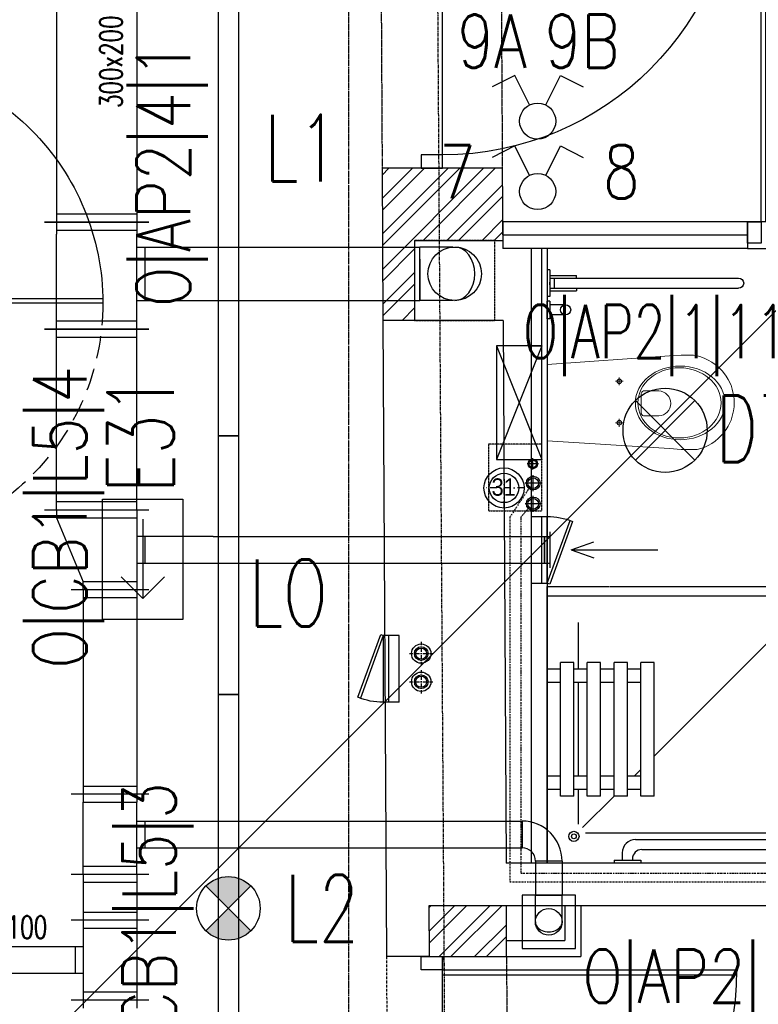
# Model space of a CAD drawing. Header units: inches. Extents: x -281236 to -70395, y 38777 to 102341.
# Tile 109 of 244: x -139138 to -138861, y 49375 to 49743. Entities that reach past the tile are written whole.
import ezdxf
from ezdxf.enums import TextEntityAlignment as Align

# ---------------------------------------------------------------- set-up
doc = ezdxf.new("R2010")
doc.units = ezdxf.units.IN
doc.header["$MEASUREMENT"] = 0
for name, pattern in [('00-inst$0$DASHDOT', [1, 0.5, -0.25, 0, -0.25]), ('CENTER', [2, 1.25, -0.25, 0.25, -0.25]), ('DASHDOT', [1, 0.5, -0.25, 0, -0.25]), ('DASHED', [0.75, 0.5, -0.25]), ('DASHED2', [0.375, 0.25, -0.125]), ('DIVIDE', [31.75, 12.7, -6.35, 0, -6.35, 0, -6.35])]:
    doc.linetypes.add(name, pattern=pattern)
doc.layers.get('0').update_dxf_attribs({"color": 101})
for name, color, linetype in [('Drz---drzwi', 5, 'Continuous'), ('E-90', 6, 'Continuous'), ('E35', 6, 'Continuous'), ('E50', 3, 'Continuous'), ('Ins-kan', 54, 'Continuous'), ('Ins-went', 141, 'Continuous'), ('Ins-went-opis', 141, 'Continuous'), ('Ins-wod', 152, 'Continuous'), ('Mco-piony', 10, 'Continuous'), ('Mw-cr-rury', 160, 'DIVIDE'), ('Mw-wc-rury', 160, 'DASHDOT'), ('Os-osie glowne', 8, 'CENTER'), ('piony_K_nr', 240, 'Continuous'), ('Sc-cegla pelna', 32, 'Continuous'), ('Sc-cegla pelna-hatch', 8, 'Continuous'), ('Sc-gazobeton', 45, 'Continuous'), ('Sc-gk', 120, 'Continuous'), ('Sc-gk-hatch', 8, 'Continuous'), ('Sc-nad', 5, 'DASHED2'), ('Sc-nadproza kon', 5, 'DASHED2'), ('stelaż_wc', 64, 'Continuous'), ('Suf-widok', 8, 'Continuous'), ('W-otwor-strop', 126, 'Continuous'), ('Wyp-meble', 155, 'Continuous'), ('Wyp-sanitar', 131, 'Continuous')]:
    doc.layers.add(name, color=color, linetype=linetype)
doc.styles.add('ROMANS', font='romans', dxfattribs={"width": 0.85})
doc.styles.add('tab-bud$0$ROMANS', font='romans', dxfattribs={"width": 0.7})
doc.styles.add('TYTUL2', font='ARIAL.TTF')
doc.linetypes.add('BATTING', pattern='A,0.0001,-0.1,[134,ltypeshp.shx,S=0.1,R=0,X=-0.1,Y=0],-0.2,[134,ltypeshp.shx,S=0.1,R=180,X=0.1,Y=0],-0.1', length=0.4001)
pattern_1 = [(45, (0, 0), (-6.629126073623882, 6.629126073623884), []), (45, (4.419417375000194, 0), (-6.629126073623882, 6.629126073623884), [])]

# ---------------------------------------------------------------- blocks, each defined once
blk = doc.blocks.new('kier')
at = {"layer": 'E35', "ltscale": 0.2}
for p, q in [((7.812901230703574, 14.99999999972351), (15.92769662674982, 23.11479539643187)), ((37.59934677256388, 15.00000000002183), (7.812901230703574, 14.99999999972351)), ((7.812901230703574, 14.99999999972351), (15.9276966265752, 6.885204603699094))]:
    blk.add_line(p, q, dxfattribs=at)
blk.add_lwpolyline([(2.328306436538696e-10, 29.99999999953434), (45.00000000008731, 30.00000000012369), (45.0000000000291, 5.893525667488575e-10), (0, 0)], close=True, dxfattribs=at)
blk = doc.blocks.new('_DRZWI_W120')
at = {"ltscale": 25}
for p, q in [((44517.38436788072, 20745.06587448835), (44517.38436788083, 20635.06587448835)), ((44504.38436788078, 20690.06587448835), (44558.38436788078, 20690.06587448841))]:
    blk.add_line(p, q, dxfattribs=at)
at = {"ltscale": 7}
for p, q in [((44517.38436788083, 20635.06587448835), (44407.38436788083, 20635.06587448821)), ((44517.38436788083, 20637.06587448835), (44407.40255120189, 20637.06587448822))]:
    blk.add_line(p, q, dxfattribs=at)
at = {"ltscale": 25}
for points in [[(44525.38436788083, 20750.06587448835), (44517.38436788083, 20750.06587448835), (44517.38436788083, 20745.06587448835), (44525.38436788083, 20745.06587448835)], [(44525.38436788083, 20630.06587448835), (44517.38436788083, 20630.06587448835), (44517.38436788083, 20635.06587448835), (44525.38436788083, 20635.06587448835)]]:
    blk.add_lwpolyline(points, close=True, dxfattribs=at)
blk.add_arc((44517.38436788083, 20635.06587448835), 110, 90.00000000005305, 180.0000000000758, dxfattribs=at)
at = {"linetype": 'DASHED', "ltscale": 20}
blk.add_arc((44517.38436788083, 20635.06587448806), 110, 180, 269.999999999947, dxfattribs=at)
blk = doc.blocks.new('_GJKHGJ')
at = {"ltscale": 25}
for p, q in [((-8, -5), (-8, 0)), ((-8, 0), (-8, -5)), ((0, 0), (-8, 0)), ((0, -5), (0, 0)), ((0, -5), (0, 0)), ((-8, -115), (-7.999999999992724, -4.999999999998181)), ((-8, -5), (0, -5)), ((-19.69999999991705, -60), (28.89999999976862, -60)), ((-8, -115), (0, -115)), ((-8, -120), (-8, -115)), ((0, -115), (0, -120)), ((0, -115), (0, -120)), ((0, -120), (-8, -120))]:
    blk.add_line(p, q, dxfattribs=at)
at = {"ltscale": 7}
for p, q in [((-8, -5), (-118, -4.999999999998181)), ((-8, -6.799999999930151), (-117.985271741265, -6.799999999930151))]:
    blk.add_line(p, q, dxfattribs=at)
blk.add_arc((-8, -5), 110, 180, 270)
blk = doc.blocks.new('_0630_BRODZIK_NIEPELNOSPRAWNI')
for p, q in [((27.5145487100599, -5), (27.5145487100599, 0)), ((32.5145487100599, -5), (32.5145487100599, 0)), ((67.5145487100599, -5.000000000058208), (67.5145487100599, -5.820766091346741e-11)), ((72.5145487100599, -5.000000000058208), (72.5145487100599, -5.820766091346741e-11)), ((25.0145487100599, -10), (25.0145487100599, -5)), ((25.0145487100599, -5), (75.0145487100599, -5)), ((75.0145487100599, -10), (75.0145487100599, -5)), ((25.0145487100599, -10), (75.0145487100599, -10)), ((27.5145487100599, -15), (27.5145487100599, -10)), ((32.5145487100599, -15), (32.5145487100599, -10)), ((67.5145487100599, -15.00000000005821), (67.5145487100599, -10.00000000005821)), ((72.5145487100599, -15.00000000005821), (72.5145487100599, -10.00000000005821)), ((11.24549740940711, -86.65147187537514), (11.24549740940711, -14.30211374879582)), ((25.0145487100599, -25.01347514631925), (13.26359198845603, -13.26302274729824)), ((27.5145487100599, -11.55817966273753), (14.61417230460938, -11.55817966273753)), ((67.5145487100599, -11.55817966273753), (32.5145487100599, -11.55817966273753)), ((90.02909742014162, -11.55817966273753), (72.5145487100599, -11.55817966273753)), ((25.0145487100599, -20), (25.0145487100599, -15)), ((25.0145487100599, -15), (75.0145487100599, -15)), ((75.0145487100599, -20), (75.0145487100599, -15)), ((25.0145487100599, -20), (75.0145487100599, -20)), ((27.5145487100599, -25), (27.5145487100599, -20)), ((32.5145487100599, -25), (32.5145487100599, -20)), ((67.5145487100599, -25.00000000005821), (67.5145487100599, -20.00000000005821)), ((72.5145487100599, -25.00000000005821), (72.5145487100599, -20.00000000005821)), ((1.049999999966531, -25), (0.04999999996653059, -25)), ((1.049999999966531, -25), (1.049999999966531, -35)), ((25.0145487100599, -30), (25.0145487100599, -25)), ((25.0145487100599, -25), (75.0145487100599, -25)), ((75.0145487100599, -30), (75.0145487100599, -25)), ((3.849999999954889, -28.10000000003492), (1.049999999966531, -28.10000000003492)), ((1.549999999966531, -31.90000000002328), (1.049999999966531, -31.90000000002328)), ((8.849999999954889, -33.10000000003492), (8.849999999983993, -86.90000000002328)), ((25.0145487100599, -30), (75.0145487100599, -30)), ((27.5145487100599, -35), (27.5145487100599, -30)), ((32.50521209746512, -35), (32.50521209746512, -30)), ((32.5145487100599, -32.51315326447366), (32.50521209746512, -32.50381705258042)), ((32.5145487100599, -35), (32.5145487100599, -30)), ((35.00150217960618, -35), (32.5145487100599, -32.51315326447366)), ((67.5145487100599, -35.00000000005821), (67.5145487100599, -30.00000000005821)), ((72.5145487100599, -35.00000000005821), (72.5145487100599, -30.00000000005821)), ((1.049999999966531, -35), (0.04999999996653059, -35)), ((5.049999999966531, -35.40000000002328), (5.049999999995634, -84.60000000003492)), ((25.0145487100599, -40), (25.0145487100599, -35)), ((25.0145487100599, -35), (75.0145487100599, -35)), ((75.0145487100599, -40), (75.0145487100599, -35)), ((25.0145487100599, -40), (75.0145487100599, -40)), ((90.02909742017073, -90.02523358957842), (40.00171677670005, -40)), ((1.049999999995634, -85.00000000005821), (0.04999999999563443, -85.00000000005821)), ((1.049999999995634, -85.00000000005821), (1.049999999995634, -95.00000000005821)), ((1.049999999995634, -88.10000000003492), (6.949999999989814, -88.07500000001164)), ((1.549999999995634, -88.10000000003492), (1.049999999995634, -88.10000000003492)), ((1.049999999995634, -91.90000000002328), (6.949999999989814, -91.92500000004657)), ((3.849999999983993, -91.90000000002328), (1.049999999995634, -91.90000000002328))]:
    blk.add_line(p, q)
blk.add_lwpolyline([(0, 0), (100.0000000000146, 0), (100.0000000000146, -100), (0, -100)], close=True)
at = {"linetype": 'DASHED', "ltscale": 0.5}
blk.add_lwpolyline([(103.5000000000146, 0), (103.5000000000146, -103.5), (0, -103.5)], dxfattribs=at)
for points in [[(100.0000000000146, 0), (103.5000000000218, 0)], [(1.049999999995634, -95.00000000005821), (0.0458230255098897, -95.00048435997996)], [(0, -100), (0, -103.5)]]:
    blk.add_lwpolyline(points)
at = {"const_width": 0.35}
blk.add_lwpolyline([(6.949999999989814, -88.07500000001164, 1), (6.949999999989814, -91.92500000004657, 1)], format="xyb", close=True, dxfattribs=at)
for radius in [1.900505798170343, 0.900505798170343]:
    blk.add_circle((9.999999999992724, -10.0000000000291), radius)
for centre, radius, start, end in [((3.849999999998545, -33.10000000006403), 5, 0, 90), ((1.550000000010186, -35.40000000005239), 3.5, 0, 90), ((1.549999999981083, -84.60000000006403), 3.5, 270, 0), ((3.849999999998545, -86.90000000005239), 5, 270, 0)]:
    blk.add_arc(centre, radius, start, end)
blk = doc.blocks.new('_0630_WC_NIEPEŁNOSPRAWNY')
at = {"lineweight": 0}
for p, q in [((-14.26044946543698, 0), (-17.49471912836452, -45.69999999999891)), ((-14.26044946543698, 0), (14.26044946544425, 0)), ((14.26044946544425, 0), (17.1525273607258, -45.70464459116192)), ((-8.009799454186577, -26.98395776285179), (-8.009799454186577, -25.53926559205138)), ((7.490200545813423, -26.98395776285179), (7.490200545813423, -25.53926559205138)), ((-8.009799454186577, -26.98395776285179), (-9.420152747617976, -26.98395776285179)), ((-8.009799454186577, -26.98395776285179), (-6.526574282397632, -26.98395776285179)), ((-8.009799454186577, -26.98395776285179), (-8.009799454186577, -28.40553939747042)), ((7.490200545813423, -26.98395776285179), (6.079847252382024, -26.98395776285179)), ((7.490200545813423, -26.98395776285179), (8.973425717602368, -26.98395776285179)), ((7.490200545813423, -26.98395776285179), (7.490200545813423, -28.40553939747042)), ((-4.440070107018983, -36.51248908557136), (-4.440070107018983, -41.76659104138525)), ((-3.49908735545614, -35.21439024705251), (4.000928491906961, -35.21439024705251)), ((4.941911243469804, -36.51248908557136), (4.941911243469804, -41.76659104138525)), ((-17.49471912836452, -45.69999999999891), (-17.82067442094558, -50.14040847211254)), ((17.1525273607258, -45.70464459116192), (17.52067442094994, -50.14040847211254)), ((-17.82067442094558, -50.14040847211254), (-17.76542065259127, -54.69174354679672)), ((17.52067442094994, -50.14040847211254), (17.46542065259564, -54.69174354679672)), ((-17.76542065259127, -54.69174354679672), (-17.50824460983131, -56.08355764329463)), ((17.46542065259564, -54.69174354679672), (17.50824460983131, -56.08355764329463)), ((-17.50824460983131, -56.08355764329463), (-17.11556934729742, -57.5270070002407)), ((-17.11556934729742, -57.5270070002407), (-16.60128430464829, -58.93290689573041)), ((-16.60128430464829, -58.93290689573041), (-15.96901805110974, -60.29133791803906)), ((16.60128430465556, -58.93290689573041), (15.96901805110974, -60.29133791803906)), ((17.1155693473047, -57.5270070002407), (16.60128430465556, -58.93290689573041)), ((17.50824460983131, -56.08355764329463), (17.1155693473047, -57.5270070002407)), ((-15.96901805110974, -60.29133791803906), (-15.22323157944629, -61.59271557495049)), ((-15.22323157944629, -61.59271557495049), (-14.36918683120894, -62.82785791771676)), ((15.22323157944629, -61.59271557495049), (14.36918683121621, -62.82785791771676)), ((15.96901805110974, -60.29133791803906), (15.22323157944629, -61.59271557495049)), ((-14.36918683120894, -62.82785791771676), (-13.41290957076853, -63.98805032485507)), ((-13.41290957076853, -63.98805032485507), (-11.77135984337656, -65.59644362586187)), ((-11.77135984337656, -65.59644362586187), (-10.00146959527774, -66.94005631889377)), ((11.77135984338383, -65.59644362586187), (10.00146959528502, -66.94005631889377)), ((13.41290957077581, -63.98805032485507), (11.77135984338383, -65.59644362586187)), ((14.36918683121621, -62.82785791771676), (13.41290957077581, -63.98805032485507)), ((-10.00146959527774, -66.94005631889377), (-8.710203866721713, -67.72472016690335)), ((-8.710203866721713, -67.72472016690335), (-6.538240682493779, -68.77378328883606)), ((-6.538240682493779, -68.77378328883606), (-5.069820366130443, -69.2455219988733)), ((-5.069820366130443, -69.2455219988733), (-3.019381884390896, -69.72479742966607)), ((-3.019381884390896, -69.72479742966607), (-1.515462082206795, -69.92252014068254)), ((-1.515462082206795, -69.92252014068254), (0, -69.99537917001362)), ((1.515462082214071, -69.92252014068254), (0, -69.99537917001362)), ((3.019381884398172, -69.72479742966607), (1.515462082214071, -69.92252014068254)), ((5.069820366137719, -69.2455219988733), (3.019381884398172, -69.72479742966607)), ((6.538240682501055, -68.77378328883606), (5.069820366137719, -69.2455219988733)), ((8.710203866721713, -67.72472016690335), (6.538240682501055, -68.77378328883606)), ((10.00146959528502, -66.94005631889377), (8.710203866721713, -67.72472016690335))]:
    blk.add_line(p, q, dxfattribs=at)
for centre, radius, start, end in [((-3.244368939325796, -36.38913916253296), 1.202046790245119, 102.2339496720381, 185.8898644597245), ((3.746210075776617, -36.38913916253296), 1.20204679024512, 354.1101355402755, 77.7660503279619), ((0.2509205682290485, -41.5369819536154), 4.696606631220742, 182.8022099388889, 357.197790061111)]:
    blk.add_arc(centre, radius, start, end, dxfattribs=at)
for centre, major_axis, ratio, start_param in [((-8.009799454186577, -26.98395776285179), (0.5985531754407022, 0.5985531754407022), 0.999999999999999, 5.497787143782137), ((7.490200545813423, -26.98395776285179), (0.598553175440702, 0.5985531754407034), 0.9999999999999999, 5.497787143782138)]:
    blk.add_ellipse(centre, major_axis=major_axis, ratio=ratio, start_param=start_param, end_param=11.78097245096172, dxfattribs=at)
for centre, major_axis, ratio in [((0.05375849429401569, -49.75009780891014), (0, -16.75), 0.8235294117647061), ((0.05375849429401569, -49.50009780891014), (0, -15.54479430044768), 0.845174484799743)]:
    blk.add_ellipse(centre, major_axis=major_axis, ratio=ratio, dxfattribs=at)
blk = doc.blocks.new('_0630_BARIERKA_NIEPEŁNOSPRAWNY')
for p, q in [((0, 13.30230256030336), (0, 6.697697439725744)), ((1, 13.30230256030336), (0, 13.30230256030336)), ((1, 6.69769743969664), (1, 13.30230256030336)), ((1, 8.065471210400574), (1, 11.86547121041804)), ((6.900000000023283, 11.86547121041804), (1, 11.86547121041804)), ((6.900000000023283, 8.065471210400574), (1, 8.065471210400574)), ((1, 6.69769743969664), (0, 6.697697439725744)), ((0, -5), (0, 5)), ((1, -5), (1, 5)), ((0.9952869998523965, 2.900000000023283), (10.9952869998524, 2.900000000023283)), ((0.9952869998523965, 1.907713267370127), (71.63479023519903, 1.907713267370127)), ((0.9952869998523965, 0.6000000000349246), (0.9952869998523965, -0.3999999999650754)), ((2.744808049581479, 1.900000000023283), (2.744808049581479, -1.899999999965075)), ((10.9952869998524, 1.900000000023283), (10.9952869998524, 2.900000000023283)), ((0.9952869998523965, -1.892286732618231), (71.63479023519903, -1.892286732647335)), ((0.9952869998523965, -1.899999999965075), (10.9952869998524, -1.899999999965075)), ((0.9952869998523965, -2.899999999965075), (10.9952869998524, -2.899999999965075)), ((10.9952869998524, -1.899999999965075), (10.9952869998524, -2.899999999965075))]:
    blk.add_line(p, q)
for points in [[(1, 5), (0, 5)], [(1, -5), (0, -5)]]:
    blk.add_lwpolyline(points)
for centre, radius, start, end in [((6.900000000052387, 9.965471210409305), 1.9, 90, 270), ((6.900000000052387, 9.965471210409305), 1.9, 90, 270), ((6.900000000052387, 9.965471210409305), 1.9, 270, 90), ((71.63479023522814, 0.007713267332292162), 1.900000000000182, 270, 90)]:
    blk.add_arc(centre, radius, start, end)
blk = doc.blocks.new('_0630_DRZWI_100')
at = {"ltscale": 25}
for p, q in [((-4, -5), (-4, 0)), ((-4, 0), (-4, -5)), ((4, 0), (-4, 0)), ((4, -5), (4, 0)), ((4, -5), (4, 0)), ((-4, -105), (-4, -5)), ((-4, -5), (4, -5)), ((-15.69999999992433, -55), (32.89999999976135, -55)), ((-4, -105), (4, -105)), ((-4, -110), (-4, -105)), ((4, -105), (4, -110)), ((4, -105), (4, -110)), ((4, -110), (-4, -110))]:
    blk.add_line(p, q, dxfattribs=at)
at = {"ltscale": 7}
for p, q in [((-4, -5), (-104, -4.999999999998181)), ((-4, -6.799999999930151), (-103.9837986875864, -6.799999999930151))]:
    blk.add_line(p, q, dxfattribs=at)
blk.add_arc((-4, -5), 100, 180, 270)
blk = doc.blocks.new('pco')
at = {"layer": 'Mco-piony', "color": 9, "linetype": 'DASHDOT', "ltscale": 3}
for p, q in [((-2604.832822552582, -19.79275673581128), (-2604.832822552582, -8.89275673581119)), ((-2599.382822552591, -14.34276699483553), (-2610.282822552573, -14.34276699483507))]:
    blk.add_line(p, q, dxfattribs=at)
at = {"layer": 'Mco-piony', "color": 9}
blk.add_circle((-2604.832822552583, -14.34275673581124), 4.529712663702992, dxfattribs=at)
at = {"layer": 'Mco-piony'}
blk.add_circle((-2604.832822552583, -14.34275673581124), 3.2, dxfattribs=at)
at = {"layer": 'Mco-piony', "color": 8}
blk.add_circle((-2604.832822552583, -14.34275673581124), 2.6, dxfattribs=at)
blk = doc.blocks.new('rewizja')
at = {"layer": 'Wyp-meble'}
for p, q in [((-25.0000000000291, 5.999999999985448), (-25, -2.91038304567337e-11)), ((-25.0000000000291, 6), (-5.820766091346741e-11, 6)), ((-25, 3.999999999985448), (-25, 1.999999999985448)), ((-2.91038304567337e-11, 5.999999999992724), (0, 0)), ((0, 1.999999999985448), (-25, 1.999999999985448)), ((0, -1.455191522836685e-11), (-25, -1.455191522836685e-11))]:
    blk.add_line(p, q, dxfattribs=at)
blk.add_lwpolyline([(-23.15029537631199, -9.490196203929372), (0.3420201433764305, -0.9396926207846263), (0, 0), (-23.49231551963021, -8.550503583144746)], close=True, dxfattribs=at)
blk.add_arc((-2.91038304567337e-11, -1.455191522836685e-11), 25, 180, 202.2924427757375, dxfattribs=at)
blk = doc.blocks.new('_gslkflhklgj')
at = {"linetype": '00-inst$0$DASHDOT', "ltscale": 5}
for p, q in [((2.764863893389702e-10, -7.499999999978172), (-2.983142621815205e-10, 7.500000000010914)), ((7.499999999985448, 3.074092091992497e-10), (-7.500000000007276, -2.801243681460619e-10))]:
    blk.add_line(p, q, dxfattribs=at)
for centre, radius in [((-1.455191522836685e-11, 1.637090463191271e-11), 7.5), ((0, 0), 5.5)]:
    blk.add_circle(centre, radius)
blk = doc.blocks.new('pion_woda')
at = {"layer": 'Ins-wod'}
for p, q in [((3, 0), (-3, 0)), ((0, 3), (0, -3))]:
    blk.add_line(p, q, dxfattribs=at)
for centre, radius in [((0, 0.02268880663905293), 2.550088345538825), ((0, 0), 2)]:
    blk.add_circle(centre, radius, dxfattribs=at)
blk = doc.blocks.new('pion_mały')
at = {"layer": 'Ins-wod'}
for p, q in [((0, 2.084117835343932), (0, -2.115882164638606)), ((2.100000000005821, -0.01588216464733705), (-2.099999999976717, -0.01588216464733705))]:
    blk.add_line(p, q, dxfattribs=at)
for centre, radius in [((0, 0), 1.785061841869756), ((0, -0.01588216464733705), 1.399999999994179)]:
    blk.add_circle(centre, radius, dxfattribs=at)
blk = doc.blocks.new('WW_piony')
for name, p in [('pion_mały', (0, 0)), ('pion_woda', (7.182069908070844, 0.1177387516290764)), ('pion_woda', (14.9266008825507, 0.1457221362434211))]:
    blk.add_blockref(name, p)
blk = doc.blocks.new('0630_STRZAŁKA')
at = {"ltscale": 0.5}
for points in [[(0, 2.091837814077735e-11), (-3.029876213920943, -8.560130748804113)], [(0, 2.091837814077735e-11), (-7.275957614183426e-12, -32.43254493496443)], [(-7.275957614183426e-12, 2.091837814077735e-11), (3.029876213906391, -8.560130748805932)]]:
    blk.add_lwpolyline(points, dxfattribs=at)

msp = doc.modelspace()

# ---------------------------------------------------------------- hatches: boundary and pattern name
at = {"layer": 'E35'}
h = msp.add_hatch(color=256, dxfattribs=at)
edge = h.paths.add_edge_path()
edge.add_arc((-139059.4257427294, 49410.74410011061), 11.87999999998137, 224.999999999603, 314.9999999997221)
edge.add_line((-139051.0253141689, 49402.34367155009), (-139059.4257427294, 49410.74410011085))
edge.add_line((-139059.4257427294, 49410.74410011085), (-139067.8261712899, 49402.34367155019))
edge = h.paths.add_edge_path()
edge.add_arc((-139059.4257427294, 49410.7441001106), 11.87999999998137, 45.00000000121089, 134.999999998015)
edge.add_line((-139067.8261712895, 49419.14452867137), (-139059.4257427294, 49410.74410011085))
edge.add_line((-139059.4257427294, 49410.74410011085), (-139051.0253141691, 49419.14452867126))
at = {"layer": 'Sc-cegla pelna-hatch'}
h = msp.add_hatch(dxfattribs=at)
h.set_pattern_fill('ANSI32', color=256, scale=25, style=0)
h.set_pattern_definition(pattern_1)
h.paths.add_polyline_path([(-138980.4270934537, 49660.69490115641), (-138956.7604809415, 49660.69490115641), (-138956.9247710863, 49687.6949011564), (-138980.6074687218, 49687.6949011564)])
h.paths.add_polyline_path([(-138989.742226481, 49660.69490115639), (-138980.4270934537, 49660.69490115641), (-138980.6074687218, 49687.69490115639), (-139001.8961291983, 49687.69490115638), (-139001.5786209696, 49630.69490115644), (-138989.742226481, 49630.69490115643)])
h = msp.add_hatch(dxfattribs=at)
h.set_pattern_fill('ANSI32', color=256, scale=25, style=0)
h.set_pattern_definition(pattern_1)
h.paths.add_polyline_path([(-138955.3659291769, 49411.69490115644), (-138984.3758475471, 49411.69490115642), (-138984.2754997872, 49392.69490115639), (-138955.3659291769, 49392.69490115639)])

# ---------------------------------------------------------------- linework, layer by layer
at = {"color": 3, "linetype": 'Continuous', "lineweight": -2}
for p, q in [((-138941.1364554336, 49539.89700190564), (-138941.1364554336, 49549.89700190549)), ((-138949.5516010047, 49443.43027179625), (-138949.5516010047, 49433.43027179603)), ((-138934.5516804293, 49415.70067499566), (-138944.5516804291, 49415.70067499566))]:
    msp.add_line(p, q, dxfattribs=at)
at = {"layer": 'E35'}
for p, q in [((-139238.827476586, 49250.10300685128), (-138107.5066337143, 50381.42384972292)), ((-138952.2500353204, 49722.41327014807), (-138960.7857023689, 49718.13923364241)), ((-138946.7241625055, 49711.37756410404), (-138952.2500353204, 49722.41327014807)), ((-138940.6797621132, 49711.37756410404), (-138935.1538892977, 49722.41327014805)), ((-138935.1538892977, 49722.41327014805), (-138926.6182222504, 49718.13923364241)), ((-138952.2500353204, 49696.0163651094), (-138960.7857023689, 49691.74232860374)), ((-138946.7241625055, 49684.98065906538), (-138952.2500353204, 49696.0163651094)), ((-138940.6797621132, 49684.98065906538), (-138935.1538892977, 49696.01636510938)), ((-138935.1538892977, 49696.01636510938), (-138926.6182222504, 49691.74232860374)), ((-138884.8825861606, 49600.76283009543), (-138907.1564497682, 49578.48896648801)), ((-138884.8825861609, 49578.48896648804), (-138907.1564497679, 49600.76283009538)), ((-139051.0253141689, 49419.14452867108), (-139067.8261712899, 49402.34367155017)), ((-139051.025314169, 49402.34367155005), (-139067.8261712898, 49419.14452867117))]:
    msp.add_line(p, q, dxfattribs=at)
for points in [[(-139063.2757427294, 49587.54410011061), (-139055.5757427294, 49587.54410011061), (-139055.5757427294, 49747.54410011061), (-139063.2757427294, 49747.54410011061)], [(-139063.2757427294, 49490.74410011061), (-139055.5757427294, 49490.74410011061), (-139055.5757427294, 49587.54410011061), (-139063.2757427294, 49587.54410011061)], [(-139063.2757427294, 49330.74410011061), (-139055.5757427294, 49330.74410011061), (-139055.5757427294, 49490.74410011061), (-139063.2757427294, 49490.74410011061)]]:
    msp.add_lwpolyline(points, close=True, dxfattribs=at)
for centre, radius in [((-138943.7019623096, 49705.34193605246), 6.750000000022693), ((-138943.7019623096, 49678.9450310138), 6.750000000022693), ((-138896.0195179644, 49589.62589829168), 15.74999999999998), ((-139059.4257427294, 49410.74410011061), 11.87999999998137)]:
    msp.add_circle(centre, radius, dxfattribs=at)
at = {"layer": 'Ins-went'}
for p, q in [((-139123.7300287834, 49767.73891501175), (-139123.7300287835, 49663.03891501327)), ((-139093.7300287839, 49767.73891501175), (-139093.7300287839, 49663.03891501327)), ((-139093.7300287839, 49670.51480816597, 1.000000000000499e-09), (-139123.7300287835, 49670.51480816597, 1.000000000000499e-09)), ((-139123.7300287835, 49670.51480816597, 1.000000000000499e-09), (-139123.7300287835, 49667.51480816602, 1.000000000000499e-09)), ((-139093.7300287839, 49670.51480816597, 1.000000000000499e-09), (-139093.7300287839, 49667.51480816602, 1.000000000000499e-09)), ((-139089.230028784, 49667.51480816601, 1.000000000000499e-09), (-139128.2300287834, 49667.51480816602, 1.000000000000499e-09)), ((-139128.2300287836, 49667.51480816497, 1.000000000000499e-09), (-139089.2300287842, 49667.51480816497, 1.000000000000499e-09)), ((-139123.7300287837, 49664.51480816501, 1.000000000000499e-09), (-139093.7300287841, 49664.51480816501, 1.000000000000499e-09)), ((-139123.7300287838, 49559.89700190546, 1.000000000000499e-09), (-139123.7300287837, 49663.01480816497, 1.000000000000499e-09)), ((-139093.7300287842, 49559.89700190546, 1.000000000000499e-09), (-139093.7300287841, 49663.01480816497, 1.000000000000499e-09)), ((-139093.7300287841, 49658.19490115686), (-138987.7422264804, 49658.19490115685)), ((-139090.7300287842, 49658.19490115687, 1.000000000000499e-09), (-139090.7300287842, 49638.19490115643, 1.000000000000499e-09)), ((-138987.7422264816, 49638.1949011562), (-138987.7422264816, 49658.19490115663)), ((-138975.2758518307, 49658.19490115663), (-138987.7422264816, 49658.19490115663)), ((-138987.7422264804, 49653.69490115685), (-138987.7422264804, 49638.1949011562)), ((-139093.7300287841, 49638.19490115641), (-138987.7422264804, 49638.19490115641)), ((-138975.2758518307, 49638.1949011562), (-138987.7422264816, 49638.1949011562)), ((-139089.2300287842, 49627.51480816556, 1.000000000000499e-09), (-139128.2300287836, 49627.51480816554, 1.000000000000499e-09)), ((-139128.2300287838, 49627.51480816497, 1.000000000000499e-09), (-139089.2300287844, 49627.51480816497, 1.000000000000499e-09)), ((-139093.7300287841, 49630.51480816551, 1.000000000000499e-09), (-139123.7300287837, 49630.51480816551, 1.000000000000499e-09)), ((-139123.7300287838, 49624.51480816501, 1.000000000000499e-09), (-139093.7300287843, 49624.51480816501, 1.000000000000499e-09)), ((-139093.7300287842, 49562.89700190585), (-139123.7300287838, 49562.89700190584)), ((-139128.2300287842, 49559.89700190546), (-139089.2300287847, 49559.89700190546)), ((-139123.7300287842, 49559.89700190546), (-139123.7300287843, 49556.89700190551)), ((-139093.7300287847, 49559.89700190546), (-139093.7300287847, 49529.89700190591)), ((-139123.7300287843, 49556.89700190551), (-139093.7300287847, 49556.89700190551)), ((-139123.7300287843, 49556.89700190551), (-139113.7300287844, 49532.89700190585)), ((-139065.1635135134, 49549.89700190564), (-139093.7300287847, 49549.89700190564)), ((-139090.7300287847, 49549.89700190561), (-139090.7300287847, 49539.89700190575)), ((-139065.1635135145, 49549.89700190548), (-138940.1364554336, 49549.89700190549)), ((-138941.1364554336, 49549.89700190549), (-138939.1364554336, 49549.89700190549)), ((-138941.1364554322, 49549.89700190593), (-138941.1364554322, 49539.89700190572)), ((-138939.1364554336, 49551.64700190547), (-138939.1364554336, 49538.14700190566)), ((-139093.7300287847, 49539.89700190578), (-139065.1635135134, 49539.89700190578)), ((-139065.1635135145, 49539.89700190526), (-138940.1364554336, 49539.89700190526)), ((-138941.1364554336, 49539.89700190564), (-138939.1364554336, 49539.89700190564)), ((-139093.7300287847, 49532.89700190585), (-139113.7300287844, 49532.89700190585)), ((-139113.7300287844, 49529.89700190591), (-139113.7300287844, 49532.89700190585)), ((-139089.2300287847, 49529.8970019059), (-139118.2300287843, 49529.8970019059)), ((-139113.7300287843, 49529.8970019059), (-139113.7300287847, 49450.45536612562)), ((-139093.7300287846, 49529.8970019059), (-139093.730028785, 49450.45536612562)), ((-139093.7300287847, 49526.89700190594), (-139113.7300287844, 49526.89700190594)), ((-139113.7300287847, 49456.45536612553), (-139093.730028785, 49456.45536612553)), ((-139089.230028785, 49453.45536612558), (-139118.2300287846, 49453.45536612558)), ((-139113.7300287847, 49450.45536612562), (-139093.730028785, 49450.45536612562)), ((-139113.7300287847, 49423.45536612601), (-139113.7300287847, 49450.45536612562)), ((-139093.730028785, 49423.45536612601), (-139093.730028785, 49450.45536612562)), ((-139093.730028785, 49443.43027179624), (-138949.5516010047, 49443.43027179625)), ((-139090.730028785, 49443.43027179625), (-139090.730028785, 49433.43027179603)), ((-138949.5516804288, 49433.43027179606), (-138949.5516804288, 49443.43027179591)), ((-139093.730028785, 49433.43027179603), (-138949.5516010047, 49433.43027179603)), ((-138934.551680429, 49428.43027179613), (-138944.5516804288, 49428.43027179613)), ((-138944.5516804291, 49428.43027179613), (-138944.5516804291, 49415.70067499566)), ((-138934.5516804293, 49428.43027179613), (-138934.5516804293, 49415.70067499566)), ((-139093.730028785, 49426.45536612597), (-139113.7300287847, 49426.45536612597)), ((-139089.230028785, 49423.45536612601), (-139118.2300287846, 49423.45536612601)), ((-139113.7300287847, 49423.45536612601), (-139113.7300287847, 49406.34719056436)), ((-139093.730028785, 49423.45536612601), (-139093.730028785, 49406.34719056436)), ((-139093.730028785, 49420.45536612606), (-139113.7300287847, 49420.45536612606)), ((-138944.5516804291, 49415.70067499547), (-138934.5516804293, 49415.70067499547)), ((-138944.5516804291, 49405.70067499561), (-138944.5516804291, 49415.70067499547)), ((-138934.5516804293, 49405.70067499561), (-138934.5516804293, 49415.70067499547)), ((-139089.230028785, 49406.34719056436), (-139118.2300287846, 49406.34719056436)), ((-139113.7300287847, 49409.34719056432), (-139093.730028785, 49409.34719056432)), ((-139113.7300287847, 49406.34719056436), (-139113.7300287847, 49376.3471905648)), ((-139093.730028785, 49406.34719056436), (-139093.730028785, 49376.3471905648)), ((-139113.7300287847, 49403.3471905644), (-139093.730028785, 49403.3471905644)), ((-139113.7300287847, 49396.32209623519), (-139207.7635135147, 49396.32209623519)), ((-139116.7300287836, 49396.32209623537), (-139116.7300287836, 49386.32209623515)), ((-139113.7300287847, 49386.32209623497), (-139207.7635135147, 49386.32209623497)), ((-139093.730028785, 49379.34719056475), (-139113.7300287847, 49379.34719056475)), ((-139089.230028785, 49376.3471905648), (-139118.2300287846, 49376.3471905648)), ((-139113.7300287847, 49376.3471905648), (-139113.7300287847, 49373.34719056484)), ((-139093.730028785, 49376.3471905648), (-139093.730028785, 49373.34719056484))]:
    msp.add_line(p, q, dxfattribs=at)
msp.add_circle((-138939.5516804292, 49405.70067499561), 4.999999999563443, dxfattribs=at)
for radius in [14.99999999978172, 4.99999999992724]:
    msp.add_arc((-138949.5516804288, 49428.43027179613), radius, 0, 90, dxfattribs=at)
for centre, major_axis, ratio, start_param, end_param in [((-138974.742226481, 49648.19490115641), (-7.071067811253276, 7.071067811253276), 0.9999999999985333, 0.7853981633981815, 7.068583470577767), ((-138974.742226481, 49648.19490115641), (-1.302901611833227e-11, 10.00000000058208), 0.7499999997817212, 3.141592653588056, 6.283185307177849), ((-138939.5516804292, 49405.70067499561), (-4.999999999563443, 3.061616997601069e-16), 0.75, 0, 3.141592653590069)]:
    msp.add_ellipse(centre, major_axis=major_axis, ratio=ratio, start_param=start_param, end_param=end_param, dxfattribs=at)
at = {"layer": 'Mw-cr-rury', "ltscale": 0.03}
for p, q in [((-138946.8500546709, 49560.77556022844), (-138950.0243844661, 49557.07003303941)), ((-138950.0243844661, 49557.0700330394), (-138950.0243844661, 49423.90743910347)), ((-138950.0243844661, 49423.90743910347), (-138785.969747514, 49423.90743910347))]:
    msp.add_line(p, q, dxfattribs=at)
at = {"layer": 'Mw-wc-rury'}
for p, q in [((-138946.6862182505, 49568.33599209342), (-138954.1781298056, 49557.07003303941)), ((-138954.1781298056, 49557.07003303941), (-138954.1781298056, 49420.64584131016)), ((-138954.1781298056, 49420.64584131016), (-138772.9167670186, 49420.64584131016))]:
    msp.add_line(p, q, dxfattribs=at)
at = {"layer": 'Os-osie glowne'}
msp.add_line((-138968.61972716, 47893.27471454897), (-138995.959407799, 51985.69484066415), dxfattribs=at)
msp.add_line((-138968.61972716, 47893.27471454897), (-138995.959407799, 51985.69484066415), dxfattribs=at)
at = {"layer": 'Sc-cegla pelna'}
for p, q in [((-138956.5779363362, 49630.69490115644), (-139001.5786209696, 49630.69490115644)), ((-139001.5786209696, 49630.69490115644), (-139000.2867392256, 49392.6949011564)), ((-138461.439570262, 49427.69490115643), (-138955.4636654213, 49427.69490115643)), ((-138461.3678905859, 49411.69490115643), (-138984.3758475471, 49411.69490115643)), ((-138984.3758475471, 49411.69490115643), (-138984.2754997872, 49392.6949011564)), ((-138984.2754997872, 49392.6949011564), (-139000.2867392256, 49392.6949011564))]:
    msp.add_line(p, q, dxfattribs=at)
for points in [[(-138956.5779363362, 49630.69490115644), (-138956.1870885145, 49559.48949972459)], [(-138956.1870885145, 49559.48949972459), (-138955.4636654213, 49427.69490115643)]]:
    msp.add_lwpolyline(points, dxfattribs=at)
at = {"layer": 'Sc-gazobeton'}
for p, q in [((-138956.9247710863, 49687.69490115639), (-139001.8961291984, 49687.69490115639)), ((-139001.8961291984, 49687.69490115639), (-139001.5786209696, 49630.69490115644)), ((-138956.9247710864, 49687.69490115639), (-138956.7604809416, 49660.69490115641)), ((-138989.742226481, 49660.69490115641), (-138989.742226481, 49630.69490115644)), ((-138989.742226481, 49660.69490115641), (-138956.7604809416, 49660.69490115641)), ((-138955.3659291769, 49392.6949011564), (-138955.3659291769, 49411.69490115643)), ((-138984.2754997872, 49392.6949011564), (-138955.3659291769, 49392.6949011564))]:
    msp.add_line(p, q, dxfattribs=at)
at = {"layer": 'Sc-gk'}
for p, q in [((-138865.1364554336, 49667.69490115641), (-138956.8030746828, 49667.69490115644)), ((-138956.8030746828, 49667.69490115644), (-138956.742226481, 49657.69490115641)), ((-138865.1364554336, 49667.69490115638), (-138865.1364554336, 49657.69490115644)), ((-138865.1364554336, 49657.69490115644), (-138956.742226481, 49657.69490115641)), ((-138946.1364554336, 49657.69490115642), (-138946.1364554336, 49427.6949011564)), ((-138940.1364554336, 49657.69490115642), (-138940.1364554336, 49427.6949011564)), ((-138933.5516804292, 49411.69490115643), (-138933.5516804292, 49398.69490115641)), ((-138927.5516804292, 49411.69490115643), (-138927.5516804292, 49392.69490115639)), ((-138955.3659291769, 49398.6949011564), (-138933.5516804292, 49398.69490115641)), ((-138955.3659291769, 49392.6949011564), (-138927.5516804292, 49392.69490115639))]:
    msp.add_line(p, q, dxfattribs=at)
at = {"layer": 'Sc-gk-hatch', "linetype": 'BATTING', "ltscale": 0.22}
msp.add_line((-138865.1364554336, 49662.69490115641), (-138956.8030746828, 49662.69490115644), dxfattribs=at)
at = {"layer": 'Sc-nad'}
msp.add_line((-138865.1364554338, 49657.69490115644), (-138755.1364554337, 49657.69490115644), dxfattribs=at)
at = {"layer": 'Sc-nad', "ltscale": 4}
msp.add_lwpolyline([(-139000.2867392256, 49392.6949011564), (-138999.6314049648, 49272.6949011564)], dxfattribs=at)
at = {"layer": 'Sc-nadproza kon', "linetype": 'DASHDOT', "ltscale": 0.5}
for points in [[(-139002.5606158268, 49807.6949011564), (-139001.8959711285, 49687.6949011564)], [(-138957.6549584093, 49807.69490115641), (-138956.9247714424, 49687.6949011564)], [(-138955.3659291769, 49392.6949011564), (-138954.6543143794, 49272.6949011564)]]:
    msp.add_lwpolyline(points, dxfattribs=at)
at = {"layer": 'stelaż_wc', "ltscale": 5}
for p, q in [((-138942.1364554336, 49621.19490115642), (-138959.1364554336, 49578.69490115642)), ((-138959.1364554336, 49621.19490115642), (-138942.1364554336, 49578.69490115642))]:
    msp.add_line(p, q, dxfattribs=at)
for points in [[(-138942.1364554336, 49621.19490115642), (-138942.1364554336, 49657.69490115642), (-138946.1364554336, 49657.69490115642), (-138946.1364554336, 49621.19490115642)], [(-138942.1364554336, 49578.69490115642), (-138942.1364554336, 49621.19490115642), (-138959.1364554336, 49621.19490115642), (-138959.1364554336, 49578.69490115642)]]:
    msp.add_lwpolyline(points, close=True, dxfattribs=at)
at = {"layer": 'Suf-widok', "linetype": 'DIVIDE', "ltscale": 0.02}
msp.add_line((-139014.3399069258, 48559.65743169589), (-139014.3399069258, 51031.69542692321), dxfattribs=at)
at = {"layer": 'W-otwor-strop', "linetype": 'DASHED2', "ltscale": 0.3}
for points in [[(-138989.742226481, 49630.69490115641), (-138959.742226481, 49630.69490115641), (-138959.742226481, 49660.69490115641), (-138989.742226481, 49660.69490115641)], [(-138942.1364554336, 49584.48949972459), (-138962.1364554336, 49584.48949972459), (-138962.1364554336, 49559.48949972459), (-138942.1364554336, 49559.48949972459)]]:
    msp.add_lwpolyline(points, close=True, dxfattribs=at)
at = {"layer": 'W-otwor-strop', "linetype": 'Continuous'}
msp.add_lwpolyline([(-138949.5516804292, 49395.70067499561), (-138929.5516804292, 49395.70067499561), (-138929.5516804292, 49415.70067499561), (-138949.5516804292, 49415.70067499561)], close=True, dxfattribs=at)

# ---------------------------------------------------------------- block references
at = {"rotation": 270}
msp.add_blockref('WW_piony', (-138945.5180533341, 49577.04987522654), dxfattribs=at)
at = {"xscale": -1}
for p, rotation in [((-138940.1364554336, 49532.39700190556), 90), ((-139001.4834507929, 49512.86793947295), 270)]:
    msp.add_blockref('rewizja', p, dxfattribs=dict(at, rotation=rotation))
at = {"layer": 'Drz---drzwi', "xscale": -1}
for p in [(-138987.2478061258, 49807.6949011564), (-138987.2478061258, 49392.6949011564)]:
    msp.add_blockref('_GJKHGJ', p, dxfattribs=at)
at = {"layer": 'Drz---drzwi', "xscale": -1, "rotation": 90}
msp.add_blockref('_0630_DRZWI_100', (-138865.1364554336, 49663.6949011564), dxfattribs=at)
at = {"layer": 'Drz---drzwi', "xscale": -0.8333333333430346, "yscale": 0.8333333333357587, "zscale": 0.8333333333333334}
msp.add_blockref('_DRZWI_W120', (-102100.224705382, 32441.39078983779), dxfattribs=at)
at = {"layer": 'E50', "rotation": 90}
msp.add_blockref('kier', (-139076.4646804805, 49518.82107561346), dxfattribs=at)
at = {"layer": 'Ins-kan'}
msp.add_blockref('_gslkflhklgj', (-138956.2864857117, 49568.0548080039), dxfattribs=at)
at = {"layer": 'Ins-went-opis', "rotation": 90}
msp.add_blockref('0630_STRZAŁKA', (-138931.209185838, 49544.89700190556), dxfattribs=at)
at = {"layer": 'Mco-piony', "xscale": 0.799999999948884, "yscale": 0.8000000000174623, "zscale": 0.8, "rotation": 180.001351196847}
for p in [(-141071.1457464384, 49494.55232745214, 1.166406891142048e-09), (-141071.1453954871, 49484.02192576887, 4.730331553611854e-07)]:
    msp.add_blockref('pco', p, dxfattribs=at)
at = {"layer": 'Wyp-sanitar', "xscale": -1}
for name, p, rotation in [('_0630_BARIERKA_NIEPEŁNOSPRAWNY', (-138940.1364554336, 49644.69621884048), 180), ('_0630_WC_NIEPEŁNOSPRAWNY', (-138940.1364554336, 49599.94490115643), 90)]:
    msp.add_blockref(name, p, dxfattribs=dict(at, rotation=rotation))
at = {"layer": 'Wyp-sanitar', "rotation": 90}
msp.add_blockref('_0630_BRODZIK_NIEPELNOSPRAWNI', (-138940.1364554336, 49427.69490115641), dxfattribs=at)

# ---------------------------------------------------------------- texts
at = {"layer": 'E-90', "style": 'ROMANS'}
for s, rotation, width, p in [('9A', 3.335053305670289e-09, 0.8, (-138960.7698213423, 49735.27453275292)), ('9B', 3.335053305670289e-09, 0.8, (-138927.0588046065, 49735.27453275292)), ('O|AP2|4|1', 90.00000000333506, 0.8, (-139082.3440677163, 49685.51217994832)), ('7', 3.335053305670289e-09, 0.8, (-138973.7340448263, 49686.37040274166)), ('8', 3.335053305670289e-09, 0.8, (-138912.3706122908, 49686.37040274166)), ('O|AP2|1|11', 3.335053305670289e-09, 0.7, (-138899.7399243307, 49625.13718974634)), ('O|CB1|L5|4', 90.00000000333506, 0.8, (-139121.1010108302, 49557.02069235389)), ('O|CB1|L5|3', 90.00000000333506, 0.8, (-139087.6646079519, 49401.3874125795)), ('O|AP2|1|2', 3.335053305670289e-09, 0.8, (-138877.2157111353, 49383.913217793))]:
    msp.add_text(s, height=20, rotation=rotation, dxfattribs=dict(at, width=width)).set_placement(p, align=Align.MIDDLE)
at = {"layer": 'E35', "style": 'ROMANS', "width": 0.7}
for s, p in [('L1', (-139032.0626868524, 49695.20199857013)), ('D7', (-138861.6562869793, 49590.19351337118)), ('LO', (-139037.0071004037, 49528.73962882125)), ('L2', (-139024.4618595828, 49410.75486119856))]:
    msp.add_text(s, height=25, dxfattribs=at).set_placement(p, align=Align.MIDDLE)
msp.add_text('E31', height=25, rotation=90, dxfattribs=at).set_placement((-139092.2778053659, 49588.40762142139), align=Align.MIDDLE)
at = {"layer": 'Ins-went', "style": 'tab-bud$0$ROMANS', "width": 0.7}
msp.add_text('300x200', height=8.423999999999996, rotation=90, dxfattribs=at).set_placement((-139099.1573072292, 49710.22822996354, 5.043801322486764e-06))
msp.add_text('%%c100', height=8.423999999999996, dxfattribs=at).set_placement((-139147.399923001, 49399.48464725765))
at = {"layer": 'piony_K_nr', "style": 'TYTUL2', "width": 0.9}
msp.add_text('31', height=6.5, dxfattribs=at).set_placement((-138960.951069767, 49565.14565581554, -76.70000000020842))

doc.saveas('drawing.dxf')
